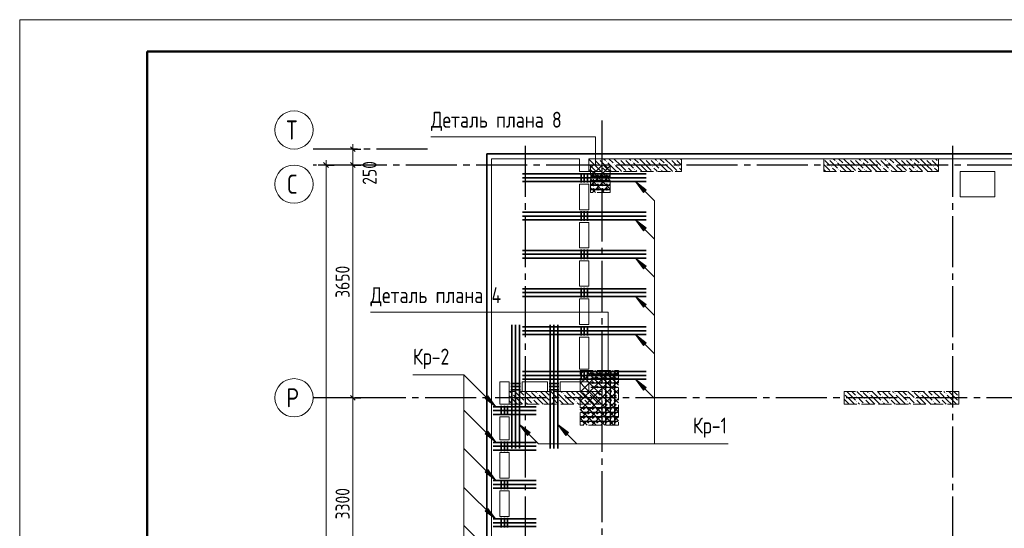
# Model space of a CAD drawing. Header units: millimetres. Extents: x 0 to 43617, y 0 to 59400.
# Tile 21 of 26: x 0 to 15434, y 51423 to 59400. Entities that reach past the tile are written whole.
import ezdxf

# ---------------------------------------------------------------- set-up
doc = ezdxf.new("R2010")
doc.units = ezdxf.units.MM
doc.linetypes.add('______2', pattern=[270, 200, -70])
doc.linetypes.add('______5', pattern=[1100, 800, -100, 100, -100])
for name, color, linetype, lineweight, true_color in [('S1 Стержни арматуры фон', 7, '______2', 13, 0xa0a0a0), ('Вспомогательная арматура', 7, 'Continuous', 18, 0x656565), ('Поперечная арматура', 7, 'Continuous', 18, 0x5a2814), ('Поперечное армирование AW фон', 7, '______2', 13, 0xa0a0a0)]:
    doc.layers.add(name, color=color, linetype=linetype, lineweight=lineweight, true_color=true_color)
for name, color, linetype, lineweight in [('Standard', 7, 'Continuous', 25), ('ЖБ Перекрытие верхний уровень', 7, 'Continuous', 35), ('ЖБ Пилон', 7, 'Continuous', 35), ('Оси', 40, '______5', 18), ('Позиционная метка номер позиции', 7, 'Continuous', 13), ('Примечания', 7, 'Continuous', 25)]:
    doc.layers.add(name, color=color, linetype=linetype, lineweight=lineweight)
doc.styles.add('GOST 2.304-81', font='txt')
doc.styles.add('ISOCPEUR', font='txt')

msp = doc.modelspace()

# ---------------------------------------------------------------- hatches: boundary and pattern name
at = {"layer": 'ЖБ Пилон', "linetype": 'Continuous', "lineweight": 18, "transparency": 33554687}
for points in [[(8924, 57137), (8927, 57133), (8924, 57130)], [(8994, 57213), (9001, 57220), (9007, 57213), (9001, 57207)], [(9074, 57213), (9081, 57220), (9087, 57213), (9081, 57207)], [(9194, 57173), (9201, 57180), (9207, 57173), (9201, 57167)], [(9314, 57133), (9321, 57140), (9327, 57133), (9321, 57127)], [(9394, 57213), (9401, 57220), (9407, 57213), (9401, 57207)], [(9474, 57213), (9481, 57220), (9487, 57213), (9481, 57207)], [(9594, 57173), (9601, 57180), (9607, 57173), (9601, 57167)], [(9714, 57133), (9721, 57140), (9727, 57133), (9721, 57127)], [(9794, 57213), (9801, 57220), (9807, 57213), (9801, 57207)], [(9874, 57213), (9881, 57220), (9887, 57213), (9881, 57207)], [(9994, 57173), (10001, 57180), (10007, 57173), (10001, 57167)], [(10114, 57133), (10121, 57140), (10127, 57133), (10121, 57127)], [(10194, 57213), (10201, 57220), (10207, 57213), (10201, 57207)], [(10274, 57213), (10281, 57220), (10287, 57213), (10281, 57207)], [(12604, 57217), (12607, 57213), (12604, 57210)], [(12674, 57213), (12681, 57220), (12687, 57213), (12681, 57207)], [(12794, 57173), (12801, 57180), (12807, 57173), (12801, 57167)], [(12914, 57133), (12921, 57140), (12927, 57133), (12921, 57127)], [(12994, 57213), (13001, 57220), (13007, 57213), (13001, 57207)], [(13074, 57213), (13081, 57220), (13087, 57213), (13081, 57207)], [(13194, 57173), (13201, 57180), (13207, 57173), (13201, 57167)], [(13314, 57133), (13321, 57140), (13327, 57133), (13321, 57127)], [(13394, 57213), (13401, 57220), (13407, 57213), (13401, 57207)], [(13474, 57213), (13481, 57220), (13487, 57213), (13481, 57207)], [(13594, 57173), (13601, 57180), (13607, 57173), (13601, 57167)], [(13714, 57133), (13721, 57140), (13727, 57133), (13721, 57127)], [(13794, 57213), (13801, 57220), (13807, 57213), (13801, 57207)], [(13874, 57213), (13881, 57220), (13887, 57213), (13881, 57207)], [(13994, 57173), (14001, 57180), (14007, 57173), (14001, 57167)], [(14114, 57133), (14121, 57140), (14127, 57133), (14121, 57127)], [(14194, 57213), (14201, 57220), (14207, 57213), (14201, 57207)], [(14274, 57213), (14281, 57220), (14287, 57213), (14281, 57207)], [(14394, 57173), (14401, 57180), (14404, 57177), (14404, 57170), (14401, 57167)], [(9114, 57093), (9121, 57100), (9127, 57093), (9121, 57087)], [(9234, 57053), (9241, 57060), (9247, 57053), (9241, 57047)], [(9514, 57093), (9521, 57100), (9527, 57093), (9521, 57087)], [(9634, 57053), (9641, 57060), (9647, 57053), (9641, 57047)], [(9914, 57093), (9921, 57100), (9927, 57093), (9921, 57087)], [(10034, 57053), (10041, 57060), (10047, 57053), (10041, 57047)], [(10314, 57093), (10321, 57100), (10327, 57093), (10321, 57087)], [(12714, 57093), (12721, 57100), (12727, 57093), (12721, 57087)], [(12834, 57053), (12841, 57060), (12847, 57053), (12841, 57047)], [(13114, 57093), (13121, 57100), (13127, 57093), (13121, 57087)], [(13234, 57053), (13241, 57060), (13247, 57053), (13241, 57047)], [(13514, 57093), (13521, 57100), (13527, 57093), (13521, 57087)], [(13634, 57053), (13641, 57060), (13647, 57053), (13641, 57047)], [(13914, 57093), (13921, 57100), (13927, 57093), (13921, 57087)], [(14034, 57053), (14041, 57060), (14047, 57053), (14041, 57047)], [(14314, 57093), (14321, 57100), (14327, 57093), (14321, 57087)], [(8004, 53570), (8001, 53567), (7998, 53570)], [(8404, 53570), (8401, 53567), (8398, 53570)], [(8804, 53570), (8801, 53567), (8798, 53570)], [(13204, 53570), (13201, 53567), (13198, 53570)], [(13604, 53570), (13601, 53567), (13598, 53570)], [(14004, 53570), (14001, 53567), (13998, 53570)], [(14404, 53570), (14401, 53567), (14398, 53570)], [(7714, 53533), (7721, 53540), (7727, 53533), (7721, 53527)], [(7914, 53493), (7921, 53500), (7927, 53493), (7921, 53487)], [(7914, 53413), (7921, 53420), (7927, 53413), (7921, 53407)], [(8034, 53453), (8041, 53460), (8047, 53453), (8041, 53447)], [(8114, 53533), (8121, 53540), (8127, 53533), (8121, 53527)], [(8314, 53493), (8321, 53500), (8327, 53493), (8321, 53487)], [(8314, 53413), (8321, 53420), (8327, 53413), (8321, 53407)], [(8434, 53453), (8441, 53460), (8447, 53453), (8441, 53447)], [(8514, 53533), (8521, 53540), (8527, 53533), (8521, 53527)], [(8714, 53493), (8721, 53500), (8727, 53493), (8721, 53487)], [(8714, 53413), (8721, 53420), (8727, 53413), (8721, 53407)], [(8834, 53453), (8841, 53460), (8847, 53453), (8841, 53447)], [(8914, 53533), (8921, 53540), (8927, 53533), (8921, 53527)], [(9114, 53493), (9121, 53500), (9124, 53497), (9124, 53490), (9121, 53487)], [(9114, 53413), (9121, 53420), (9124, 53417), (9124, 53410), (9121, 53407)], [(12924, 53537), (12927, 53533), (12924, 53530)], [(13114, 53493), (13121, 53500), (13127, 53493), (13121, 53487)], [(13114, 53413), (13121, 53420), (13127, 53413), (13121, 53407)], [(13234, 53453), (13241, 53460), (13247, 53453), (13241, 53447)], [(13314, 53533), (13321, 53540), (13327, 53533), (13321, 53527)], [(13514, 53493), (13521, 53500), (13527, 53493), (13521, 53487)], [(13514, 53413), (13521, 53420), (13527, 53413), (13521, 53407)], [(13634, 53453), (13641, 53460), (13647, 53453), (13641, 53447)], [(13714, 53533), (13721, 53540), (13727, 53533), (13721, 53527)], [(13914, 53493), (13921, 53500), (13927, 53493), (13921, 53487)], [(13914, 53413), (13921, 53420), (13927, 53413), (13921, 53407)], [(14034, 53453), (14041, 53460), (14047, 53453), (14041, 53447)], [(14114, 53533), (14121, 53540), (14127, 53533), (14121, 53527)], [(14314, 53493), (14321, 53500), (14327, 53493), (14321, 53487)], [(14314, 53413), (14321, 53420), (14327, 53413), (14321, 53407)], [(14434, 53453), (14441, 53460), (14447, 53453), (14441, 53447)], [(14514, 53533), (14521, 53540), (14527, 53533), (14521, 53527)], [(14714, 53493), (14721, 53500), (14724, 53497), (14724, 53490), (14721, 53487)], [(14714, 53413), (14721, 53420), (14724, 53417), (14724, 53410), (14721, 53407)], [(8034, 53373), (8041, 53380), (8047, 53373), (8044, 53370), (8038, 53370)], [(8434, 53373), (8441, 53380), (8447, 53373), (8444, 53370), (8438, 53370)], [(8834, 53373), (8841, 53380), (8847, 53373), (8844, 53370), (8838, 53370)], [(13234, 53373), (13241, 53380), (13247, 53373), (13244, 53370), (13238, 53370)], [(13634, 53373), (13641, 53380), (13647, 53373), (13644, 53370), (13638, 53370)], [(14034, 53373), (14041, 53380), (14047, 53373), (14044, 53370), (14038, 53370)], [(14434, 53373), (14441, 53380), (14447, 53373), (14444, 53370), (14438, 53370)]]:
    msp.add_hatch(color=7, dxfattribs=at).paths.add_polyline_path(points, flags=16)
at = {"layer": 'Позиционная метка номер позиции', "linetype": 'Continuous', "lineweight": 13, "transparency": 33554687}
for points in [[(9778, 56690), (9651, 56860), (9820, 56733)], [(9778, 56090), (9651, 56260), (9820, 56133)], [(9778, 55490), (9651, 55660), (9820, 55533)], [(9778, 54890), (9651, 55060), (9820, 54933)], [(9778, 54290), (9651, 54460), (9820, 54333)], [(9778, 53590), (9651, 53760), (9820, 53633)], [(9778, 53590), (9651, 53760), (9820, 53633)], [(7337, 53500), (7464, 53330), (7294, 53457)], [(7337, 52945), (7464, 52775), (7294, 52902)], [(7961, 52880), (7834, 53050), (8004, 52923)], [(7961, 52880), (7834, 53050), (8004, 52923)], [(8561, 52880), (8434, 53050), (8604, 52923)], [(7337, 52345), (7464, 52175), (7294, 52302)], [(7337, 51735), (7464, 51565), (7294, 51692)]]:
    msp.add_hatch(color=7, dxfattribs=at).paths.add_polyline_path(points, flags=16)

# ---------------------------------------------------------------- linework, layer by layer
at = {"layer": 'S1 Стержни арматуры фон', "color": 7, "linetype": 'Continuous', "lineweight": 35, "transparency": 33554687}
for p, q in [((7880, 56980), (9818, 56980)), ((7880, 56980), (9818, 56980)), ((7880, 56920), (9818, 56920)), ((7880, 56920), (9818, 56920)), ((7880, 56860), (9818, 56860)), ((7880, 56860), (9818, 56860)), ((7880, 56380), (9818, 56380)), ((7880, 56380), (9818, 56380)), ((7880, 56320), (9818, 56320)), ((7880, 56320), (9818, 56320)), ((7880, 56260), (9818, 56260)), ((7880, 56260), (9818, 56260)), ((7880, 55780), (9818, 55780)), ((7880, 55780), (9818, 55780)), ((7880, 55720), (9818, 55720)), ((7880, 55720), (9818, 55720)), ((7880, 55660), (9818, 55660)), ((7880, 55660), (9818, 55660)), ((7880, 55180), (9818, 55180)), ((7880, 55180), (9818, 55180)), ((7880, 55120), (9818, 55120)), ((7880, 55120), (9818, 55120)), ((7880, 55060), (9818, 55060)), ((7880, 55060), (9818, 55060)), ((7714, 54614), (7714, 52676)), ((7714, 54614), (7714, 52676)), ((7774, 54614), (7774, 52676)), ((7774, 54614), (7774, 52676)), ((7834, 54614), (7834, 52676)), ((7834, 54614), (7834, 52676)), ((7880, 54580), (9818, 54580)), ((7880, 54580), (9818, 54580)), ((7880, 54520), (9818, 54520)), ((7880, 54520), (9818, 54520)), ((8314, 54614), (8314, 52676)), ((8314, 54614), (8314, 52676)), ((8374, 54614), (8374, 52676)), ((8374, 54614), (8374, 52676)), ((8434, 54614), (8434, 52676)), ((8434, 54614), (8434, 52676)), ((7880, 54460), (9818, 54460)), ((7880, 54460), (9818, 54460)), ((7880, 53880), (9818, 53880)), ((7880, 53880), (9818, 53880)), ((7880, 53820), (9818, 53820)), ((7880, 53820), (9818, 53820)), ((7880, 53760), (9818, 53760)), ((7880, 53760), (9818, 53760)), ((7424, 53330), (8096, 53330)), ((7424, 53270), (8096, 53270)), ((7424, 53210), (8096, 53210)), ((7424, 52770), (8096, 52770)), ((7424, 52710), (8096, 52710)), ((7424, 52650), (8096, 52650)), ((7424, 52170), (8096, 52170)), ((7424, 52110), (8096, 52110)), ((7424, 52050), (8096, 52050)), ((7424, 51570), (8096, 51570)), ((7424, 51510), (8096, 51510)), ((7424, 51450), (8096, 51450))]:
    msp.add_line(p, q, dxfattribs=at)
at = {"layer": 'Standard', "color": 7, "linetype": 'Continuous', "lineweight": 13, "transparency": 33554687}
for p, q in [((5221, 57370), (5221, 57445)), ((5221, 57120), (5221, 57370)), ((4802, 57120), (4802, 57195)), ((5221, 53470), (5221, 57120)), ((5221, 50170), (5221, 53470))]:
    msp.add_line(p, q, dxfattribs=at)
at = {"layer": 'Standard', "color": 251, "linetype": 'Continuous', "lineweight": -3, "true_color": 0x656565, "transparency": 33554687}
for p, q in [((5221, 57370), (4700, 57370)), ((5221, 57370), (5096, 57370)), ((5221, 57370), (5346, 57370)), ((4802, 57120), (4677, 57120)), ((5221, 57120), (4700, 57120)), ((4802, 57120), (4927, 57120)), ((4802, 57120), (4802, 57120)), ((5221, 57120), (5096, 57120)), ((5221, 57120), (5346, 57120)), ((5221, 53470), (5096, 53470)), ((5221, 53470), (5346, 53470))]:
    msp.add_line(p, q, dxfattribs=at)
at = {"layer": 'Standard', "color": 7, "linetype": 'Continuous', "lineweight": 25, "transparency": 33554687}
for p, q in [((5258, 57333), (5183, 57408)), ((4839, 57083), (4764, 57158)), ((5258, 57083), (5183, 57158)), ((5258, 53433), (5183, 53508))]:
    msp.add_line(p, q, dxfattribs=at)
at = {"layer": 'Standard', "color": 7, "linetype": 'Continuous', "lineweight": 13, "transparency": 33554687}
msp.add_lwpolyline([(0, 0), (42000, 0), (42000, 59400), (0, 59400), (0, 0)], close=True, dxfattribs=at)
at = {"layer": 'Standard', "color": 7, "linetype": 'Continuous', "lineweight": 50, "transparency": 33554687}
msp.add_lwpolyline([(2000, 58900), (41500, 58900), (41500, 500), (2000, 500), (2000, 58900)], close=True, dxfattribs=at)
at = {"layer": 'Standard', "color": 254, "linetype": 'Continuous', "lineweight": 35, "true_color": 0xc4c4ff, "transparency": 33554687}
msp.add_lwpolyline([(7324, 10030), (33149, 10030), (33149, 57295), (7324, 57295), (7324, 10030)], dxfattribs=at)
at = {"layer": 'Standard', "color": 7, "linetype": 'Continuous', "lineweight": 13, "transparency": 33554687}
msp.add_lwpolyline([(4802, 10630), (4802, 33448), (4802, 33448), (4802, 57120)], dxfattribs=at)
at = {"layer": 'Standard', "color": 251, "linetype": 'Continuous', "lineweight": -3, "true_color": 0x656565, "transparency": 33554687}
msp.add_lwpolyline([(5221, 53470), (5204, 53470), (5204, 53470), (4700, 53470)], dxfattribs=at)
at = {"layer": 'Вспомогательная арматура', "color": 7, "linetype": 'Continuous', "lineweight": 25, "transparency": 33554687}
for p, q in [((9249, 56940), (8954, 56940)), ((9249, 56870), (8954, 56870)), ((9249, 56800), (8954, 56800)), ((9249, 56730), (8954, 56730)), ((9184, 53895), (9184, 53045)), ((9254, 53895), (9254, 53045)), ((9324, 53895), (9324, 53045)), ((9379, 53840), (8954, 53840)), ((9379, 53770), (8954, 53770)), ((9379, 53700), (8954, 53700)), ((9379, 53630), (8954, 53630)), ((9379, 53310), (8789, 53310)), ((9379, 53240), (8789, 53240)), ((9379, 53170), (8789, 53170)), ((9379, 53100), (8789, 53100))]:
    msp.add_line(p, q, dxfattribs=at)
at = {"layer": 'ЖБ Перекрытие верхний уровень', "color": 7, "linetype": 'Continuous', "lineweight": 18, "transparency": 33554687}
for p, q in [((8774, 57220), (7394, 57220)), ((7394, 57220), (7394, 33070)), ((8774, 57020), (8774, 57220)), ((22354, 57220), (8924, 57220)), ((8924, 57220), (8924, 57020)), ((8924, 57020), (8774, 57020)), ((15284, 57020), (14744, 57020)), ((14744, 57020), (14744, 56620)), ((15284, 56620), (15284, 57020)), ((8774, 56420), (8774, 56820)), ((8774, 56820), (8924, 56820)), ((8924, 56820), (8924, 56420)), ((14744, 56620), (15284, 56620)), ((8924, 56420), (8774, 56420)), ((8774, 55820), (8774, 56220)), ((8774, 56220), (8924, 56220)), ((8924, 56220), (8924, 55820)), ((8924, 55820), (8774, 55820)), ((8774, 55220), (8774, 55620)), ((8774, 55620), (8924, 55620)), ((8924, 55620), (8924, 55220)), ((8924, 55220), (8774, 55220)), ((8774, 54620), (8774, 55020)), ((8774, 55020), (8924, 55020)), ((8924, 55020), (8924, 54620)), ((8924, 54620), (8774, 54620)), ((8774, 53920), (8774, 54420)), ((8774, 54420), (8924, 54420)), ((8924, 54420), (8924, 53920)), ((8924, 53920), (8774, 53920)), ((7524, 53370), (7524, 53720)), ((7524, 53720), (7674, 53720)), ((7674, 53720), (7674, 53370)), ((7874, 53570), (7874, 53720)), ((7874, 53720), (8274, 53720)), ((8274, 53720), (8274, 53570)), ((8474, 53720), (8924, 53720)), ((8474, 53570), (8474, 53720)), ((8924, 53720), (8924, 53570)), ((8274, 53570), (7874, 53570)), ((8924, 53570), (8474, 53570)), ((7674, 53370), (7524, 53370)), ((7524, 52810), (7524, 53170)), ((7524, 53170), (7674, 53170)), ((7674, 53170), (7674, 52810)), ((7674, 52810), (7524, 52810)), ((7524, 52210), (7524, 52610)), ((7524, 52610), (7674, 52610)), ((7674, 52610), (7674, 52210)), ((7674, 52210), (7524, 52210)), ((7524, 51610), (7524, 52010)), ((7524, 52010), (7674, 52010)), ((7674, 52010), (7674, 51610)), ((7674, 51610), (7524, 51610))]:
    msp.add_line(p, q, dxfattribs=at)
at = {"layer": 'ЖБ Пилон', "color": 253, "linetype": '______2', "lineweight": 13, "true_color": 0xa0a0a0, "transparency": 33554687}
for p, q in [((10374, 57220), (8924, 57220)), ((8924, 57220), (8924, 57020)), ((10374, 57020), (10374, 57220)), ((14404, 57220), (12604, 57220)), ((12604, 57220), (12604, 57020)), ((14404, 57020), (14404, 57220)), ((8924, 57020), (10374, 57020)), ((12604, 57020), (14404, 57020)), ((9124, 53570), (7674, 53570)), ((7674, 53570), (7674, 53370)), ((9124, 53370), (9124, 53570)), ((14724, 53570), (12924, 53570)), ((12924, 53570), (12924, 53370)), ((14724, 53370), (14724, 53570)), ((7674, 53370), (9124, 53370)), ((12924, 53370), (14724, 53370))]:
    msp.add_line(p, q, dxfattribs=at)
at = {"layer": 'ЖБ Пилон', "color": 9, "linetype": 'Continuous', "lineweight": 18, "true_color": 0xc7c7c7, "transparency": 33554687}
for p, q in [((9021, 57113), (8924, 57210)), ((8941, 57113), (9021, 57033)), ((9021, 57193), (9101, 57113)), ((9021, 57113), (9101, 57033)), ((9101, 57193), (9221, 57073)), ((9154, 57220), (9181, 57193)), ((9341, 57033), (9221, 57153)), ((9234, 57220), (9301, 57153)), ((9421, 57113), (9314, 57220)), ((9341, 57113), (9421, 57033)), ((9421, 57193), (9501, 57113)), ((9421, 57113), (9501, 57033)), ((9501, 57193), (9621, 57073)), ((9554, 57220), (9581, 57193)), ((9741, 57033), (9621, 57153)), ((9634, 57220), (9701, 57153)), ((9821, 57113), (9714, 57220)), ((9741, 57113), (9821, 57033)), ((9821, 57193), (9901, 57113)), ((9821, 57113), (9901, 57033)), ((9901, 57193), (10021, 57073)), ((9954, 57220), (9981, 57193)), ((10141, 57033), (10021, 57153)), ((10034, 57220), (10101, 57153)), ((10221, 57113), (10114, 57220)), ((10141, 57113), (10221, 57033)), ((10221, 57193), (10301, 57113)), ((10221, 57113), (10301, 57033)), ((10301, 57193), (10374, 57120)), ((10354, 57220), (10374, 57200)), ((12621, 57113), (12604, 57130)), ((12621, 57193), (12701, 57113)), ((12621, 57113), (12701, 57033)), ((12701, 57193), (12821, 57073)), ((12754, 57220), (12781, 57193)), ((12941, 57033), (12821, 57153)), ((12834, 57220), (12901, 57153)), ((13021, 57113), (12914, 57220)), ((12941, 57113), (13021, 57033)), ((13021, 57193), (13101, 57113)), ((13021, 57113), (13101, 57033)), ((13101, 57193), (13221, 57073)), ((13154, 57220), (13181, 57193)), ((13341, 57033), (13221, 57153)), ((13234, 57220), (13301, 57153)), ((13421, 57113), (13314, 57220)), ((13341, 57113), (13421, 57033)), ((13421, 57193), (13501, 57113)), ((13421, 57113), (13501, 57033)), ((13501, 57193), (13621, 57073)), ((13554, 57220), (13581, 57193)), ((13741, 57033), (13621, 57153)), ((13634, 57220), (13701, 57153)), ((13821, 57113), (13714, 57220)), ((13741, 57113), (13821, 57033)), ((13821, 57193), (13901, 57113)), ((13821, 57113), (13901, 57033)), ((13901, 57193), (14021, 57073)), ((13954, 57220), (13981, 57193)), ((14141, 57033), (14021, 57153)), ((14034, 57220), (14101, 57153)), ((14221, 57113), (14114, 57220)), ((14141, 57113), (14221, 57033)), ((14221, 57193), (14301, 57113)), ((14221, 57113), (14301, 57033)), ((14301, 57193), (14404, 57090)), ((14354, 57220), (14381, 57193)), ((8941, 57033), (8924, 57050)), ((8941, 57033), (8954, 57020)), ((9021, 57033), (9034, 57020)), ((9181, 57033), (9141, 57073)), ((9194, 57020), (9181, 57033)), ((9261, 57033), (9274, 57020)), ((9341, 57033), (9354, 57020)), ((9421, 57033), (9434, 57020)), ((9581, 57033), (9541, 57073)), ((9594, 57020), (9581, 57033)), ((9661, 57033), (9674, 57020)), ((9741, 57033), (9754, 57020)), ((9821, 57033), (9834, 57020)), ((9981, 57033), (9941, 57073)), ((9994, 57020), (9981, 57033)), ((10061, 57033), (10074, 57020)), ((10141, 57033), (10154, 57020)), ((10221, 57033), (10234, 57020)), ((10374, 57040), (10341, 57073)), ((12604, 57050), (12621, 57033)), ((12621, 57033), (12634, 57020)), ((12781, 57033), (12741, 57073)), ((12794, 57020), (12781, 57033)), ((12861, 57033), (12874, 57020)), ((12941, 57033), (12954, 57020)), ((13021, 57033), (13034, 57020)), ((13181, 57033), (13141, 57073)), ((13194, 57020), (13181, 57033)), ((13261, 57033), (13274, 57020)), ((13341, 57033), (13354, 57020)), ((13421, 57033), (13434, 57020)), ((13581, 57033), (13541, 57073)), ((13594, 57020), (13581, 57033)), ((13661, 57033), (13674, 57020)), ((13741, 57033), (13754, 57020)), ((13821, 57033), (13834, 57020)), ((13981, 57033), (13941, 57073)), ((13994, 57020), (13981, 57033)), ((14061, 57033), (14074, 57020)), ((14141, 57033), (14154, 57020)), ((14221, 57033), (14234, 57020)), ((14381, 57033), (14341, 57073)), ((14394, 57020), (14381, 57033)), ((7684, 53570), (7701, 53553)), ((7821, 53513), (7764, 53570)), ((7844, 53570), (7901, 53513)), ((7924, 53570), (8021, 53473)), ((8084, 53570), (8101, 53553)), ((8221, 53513), (8164, 53570)), ((8244, 53570), (8301, 53513)), ((8324, 53570), (8421, 53473)), ((8484, 53570), (8501, 53553)), ((8621, 53513), (8564, 53570)), ((8644, 53570), (8701, 53513)), ((8724, 53570), (8821, 53473)), ((8884, 53570), (8901, 53553)), ((9021, 53513), (8964, 53570)), ((9044, 53570), (9101, 53513)), ((13021, 53513), (12964, 53570)), ((13044, 53570), (13101, 53513)), ((13124, 53570), (13221, 53473)), ((13284, 53570), (13301, 53553)), ((13421, 53513), (13364, 53570)), ((13444, 53570), (13501, 53513)), ((13524, 53570), (13621, 53473)), ((13684, 53570), (13701, 53553)), ((13821, 53513), (13764, 53570)), ((13844, 53570), (13901, 53513)), ((13924, 53570), (14021, 53473)), ((14084, 53570), (14101, 53553)), ((14221, 53513), (14164, 53570)), ((14244, 53570), (14301, 53513)), ((14324, 53570), (14421, 53473)), ((14484, 53570), (14501, 53553)), ((14621, 53513), (14564, 53570)), ((14644, 53570), (14701, 53513)), ((7741, 53433), (7674, 53500)), ((7674, 53420), (7724, 53370)), ((7741, 53513), (7821, 53433)), ((7741, 53433), (7804, 53370)), ((7821, 53513), (7901, 53433)), ((7821, 53433), (7884, 53370)), ((7981, 53433), (7941, 53473)), ((8021, 53393), (7981, 53433)), ((8141, 53433), (8021, 53553)), ((8061, 53433), (8124, 53370)), ((8141, 53513), (8221, 53433)), ((8141, 53433), (8204, 53370)), ((8221, 53513), (8301, 53433)), ((8221, 53433), (8284, 53370)), ((8381, 53433), (8341, 53473)), ((8421, 53393), (8381, 53433)), ((8541, 53433), (8421, 53553)), ((8461, 53433), (8524, 53370)), ((8541, 53513), (8621, 53433)), ((8541, 53433), (8604, 53370)), ((8621, 53513), (8701, 53433)), ((8621, 53433), (8684, 53370)), ((8781, 53433), (8741, 53473)), ((8821, 53393), (8781, 53433)), ((8941, 53433), (8821, 53553)), ((8861, 53433), (8924, 53370)), ((8941, 53513), (9021, 53433)), ((8941, 53433), (9004, 53370)), ((9021, 53513), (9101, 53433)), ((9021, 53433), (9084, 53370)), ((12941, 53433), (12924, 53450)), ((12941, 53513), (13021, 53433)), ((12941, 53433), (13004, 53370)), ((13021, 53513), (13101, 53433)), ((13021, 53433), (13084, 53370)), ((13181, 53433), (13141, 53473)), ((13221, 53393), (13181, 53433)), ((13341, 53433), (13221, 53553)), ((13261, 53433), (13324, 53370)), ((13341, 53513), (13421, 53433)), ((13341, 53433), (13404, 53370)), ((13421, 53513), (13501, 53433)), ((13421, 53433), (13484, 53370)), ((13581, 53433), (13541, 53473)), ((13621, 53393), (13581, 53433)), ((13741, 53433), (13621, 53553)), ((13661, 53433), (13724, 53370)), ((13741, 53513), (13821, 53433)), ((13741, 53433), (13804, 53370)), ((13821, 53513), (13901, 53433)), ((13821, 53433), (13884, 53370)), ((13981, 53433), (13941, 53473)), ((14021, 53393), (13981, 53433)), ((14141, 53433), (14021, 53553)), ((14061, 53433), (14124, 53370)), ((14141, 53513), (14221, 53433)), ((14141, 53433), (14204, 53370)), ((14221, 53513), (14301, 53433)), ((14221, 53433), (14284, 53370)), ((14381, 53433), (14341, 53473)), ((14421, 53393), (14381, 53433)), ((14541, 53433), (14421, 53553)), ((14461, 53433), (14524, 53370)), ((14541, 53513), (14621, 53433)), ((14541, 53433), (14604, 53370)), ((14621, 53513), (14701, 53433)), ((14621, 53433), (14684, 53370)), ((7941, 53393), (7964, 53370)), ((8341, 53393), (8364, 53370)), ((8741, 53393), (8764, 53370)), ((12924, 53370), (12924, 53370)), ((13141, 53393), (13164, 53370)), ((13541, 53393), (13564, 53370)), ((13941, 53393), (13964, 53370)), ((14341, 53393), (14364, 53370))]:
    msp.add_line(p, q, dxfattribs=at)
at = {"layer": 'Оси', "color": 8, "linetype": '______5', "lineweight": -3, "transparency": 33554687}
for p, q in [((9124, 57820), (9124, 7100)), ((7924, 57420), (7924, 7100)), ((14624, 57420), (14624, 7100)), ((6394, 57370), (4600, 57370)), ((23354, 57120), (4600, 57120)), ((22554, 53470), (4600, 53470))]:
    msp.add_line(p, q, dxfattribs=at)
at = {"layer": 'Оси', "color": 7, "linetype": 'Continuous', "lineweight": 13, "transparency": 33554687}
for centre in [(4300, 57670), (4300, 56820), (4300, 53470)]:
    msp.add_circle(centre, 300, dxfattribs=at)
at = {"layer": 'Позиционная метка номер позиции', "color": 7, "linetype": 'Continuous', "lineweight": 13, "transparency": 33554687}
for p, q in [((9651, 56860), (9651, 56860)), ((9651, 56860), (9651, 56860)), ((9651, 56860), (9651, 56860)), ((9651, 56860), (9820, 56733)), ((9778, 56690), (9651, 56860)), ((9820, 56733), (9778, 56690)), ((9799, 56712), (9810, 56701)), ((9651, 56260), (9951, 55960)), ((9651, 56260), (9651, 56260)), ((9651, 56260), (9651, 56260)), ((9651, 56260), (9651, 56260)), ((9651, 56260), (9820, 56133)), ((9778, 56090), (9651, 56260)), ((9820, 56133), (9778, 56090)), ((9799, 56112), (9810, 56101)), ((9651, 55660), (9951, 55360)), ((9651, 55660), (9651, 55660)), ((9651, 55660), (9651, 55660)), ((9651, 55660), (9651, 55660)), ((9651, 55660), (9820, 55533)), ((9778, 55490), (9651, 55660)), ((9820, 55533), (9778, 55490)), ((9799, 55512), (9810, 55501)), ((9651, 55060), (9951, 54760)), ((9651, 55060), (9651, 55060)), ((9651, 55060), (9651, 55060)), ((9651, 55060), (9651, 55060)), ((9651, 55060), (9820, 54933)), ((9778, 54890), (9651, 55060)), ((9820, 54933), (9778, 54890)), ((9799, 54912), (9810, 54901)), ((9651, 54460), (9951, 54160)), ((9651, 54460), (9651, 54460)), ((9651, 54460), (9651, 54460)), ((9651, 54460), (9651, 54460)), ((9651, 54460), (9820, 54333)), ((9778, 54290), (9651, 54460)), ((9820, 54333), (9778, 54290)), ((9799, 54312), (9810, 54301)), ((9651, 53760), (9651, 53760)), ((9651, 53760), (9651, 53760)), ((9651, 53760), (9651, 53760)), ((9651, 53760), (9820, 53633)), ((9778, 53590), (9651, 53760)), ((9651, 53760), (9951, 53460)), ((9651, 53760), (9651, 53760)), ((9651, 53760), (9651, 53760)), ((9651, 53760), (9651, 53760)), ((9651, 53760), (9820, 53633)), ((9778, 53590), (9651, 53760)), ((9820, 53633), (9778, 53590)), ((9820, 53633), (9778, 53590)), ((9799, 53612), (9810, 53601)), ((9799, 53612), (9810, 53601)), ((7294, 53457), (7337, 53500)), ((7464, 53330), (7294, 53457)), ((7316, 53479), (7305, 53489)), ((7337, 53500), (7464, 53330)), ((7464, 52775), (6964, 53275)), ((7464, 53330), (7464, 53330)), ((7464, 53330), (7464, 53330)), ((7464, 53330), (7464, 53330)), ((7294, 52902), (7337, 52945)), ((7337, 52945), (7464, 52775)), ((7834, 53050), (7834, 53050)), ((7834, 53050), (7834, 53050)), ((7834, 53050), (7834, 53050)), ((7834, 53050), (8004, 52923)), ((7961, 52880), (7834, 53050)), ((7834, 53050), (8134, 52750)), ((7834, 53050), (7834, 53050)), ((7834, 53050), (7834, 53050)), ((7834, 53050), (7834, 53050)), ((7834, 53050), (8004, 52923)), ((7961, 52880), (7834, 53050)), ((8434, 53050), (8734, 52750)), ((8434, 53050), (8434, 53050)), ((8434, 53050), (8434, 53050)), ((8434, 53050), (8434, 53050)), ((8434, 53050), (8604, 52923)), ((8561, 52880), (8434, 53050)), ((7464, 52775), (7294, 52902)), ((7316, 52924), (7305, 52934)), ((8004, 52923), (7961, 52880)), ((8004, 52923), (7961, 52880)), ((7982, 52902), (7993, 52891)), ((7982, 52902), (7993, 52891)), ((8604, 52923), (8561, 52880)), ((8582, 52902), (8593, 52891)), ((7464, 52175), (6964, 52675)), ((7464, 52775), (7464, 52775)), ((7464, 52775), (7464, 52775)), ((7464, 52775), (7464, 52775)), ((7294, 52302), (7337, 52345)), ((7316, 52324), (7305, 52334)), ((7337, 52345), (7464, 52175)), ((7464, 52175), (7294, 52302)), ((7464, 52175), (7464, 52175)), ((7464, 52175), (7464, 52175)), ((7464, 52175), (7464, 52175)), ((7464, 51565), (6964, 52065)), ((7294, 51692), (7337, 51735)), ((7316, 51714), (7305, 51724)), ((7337, 51735), (7464, 51565)), ((7464, 51565), (7294, 51692)), ((7464, 51565), (7464, 51565)), ((7464, 51565), (7464, 51565)), ((7464, 51565), (7464, 51565)), ((7464, 50965), (6964, 51465))]:
    msp.add_line(p, q, dxfattribs=at)
for points in [[(9651, 56860), (9951, 56560), (9951, 52750), (11104, 52750)], [(7464, 53330), (6964, 53830), (6164, 53830)], [(7464, 49810), (6964, 50310), (6964, 53830), (6164, 53830)], [(9651, 53760), (9951, 53460), (9951, 52750), (11104, 52750)], [(7834, 53050), (8134, 52750), (11104, 52750)]]:
    msp.add_lwpolyline(points, dxfattribs=at)
at = {"layer": 'Поперечная арматура', "color": 7, "linetype": 'Continuous', "lineweight": 50, "transparency": 33554687}
for centre in [(8994, 56950), (9064, 56950), (9134, 56950), (9204, 56950), (8994, 56880), (8994, 56810), (9064, 56880), (9064, 56810), (9134, 56880), (9134, 56810), (9204, 56880), (9204, 56810), (8994, 56740), (9064, 56740), (9134, 56740), (9204, 56740), (8984, 53850), (8984, 53780), (8984, 53710), (9054, 53850), (9054, 53780), (9054, 53710), (9124, 53850), (9124, 53780), (9124, 53710), (9194, 53850), (9194, 53780), (9194, 53710), (9264, 53850), (9264, 53780), (9264, 53710), (9334, 53850), (9334, 53780), (9334, 53710), (8984, 53640), (9054, 53640), (9124, 53640), (9194, 53640), (9194, 53570), (9264, 53640), (9264, 53570), (9334, 53640), (9334, 53570), (9194, 53500), (9194, 53430), (9264, 53500), (9264, 53430), (9334, 53500), (9334, 53430), (8844, 53300), (8914, 53300), (8984, 53300), (9054, 53300), (9124, 53300), (9194, 53360), (9194, 53300), (9264, 53360), (9264, 53300), (9334, 53360), (9334, 53300), (8844, 53230), (8844, 53160), (8844, 53090), (8914, 53230), (8914, 53160), (8914, 53090), (8984, 53230), (8984, 53160), (8984, 53090), (9054, 53230), (9054, 53160), (9054, 53090), (9124, 53230), (9124, 53160), (9124, 53090), (9194, 53230), (9194, 53160), (9194, 53090), (9264, 53230), (9264, 53160), (9264, 53090), (9334, 53230), (9334, 53160), (9334, 53090)]:
    msp.add_circle(centre, 5, dxfattribs=at)
at = {"layer": 'Поперечное армирование AW фон', "color": 7, "linetype": 'Continuous', "lineweight": 35, "transparency": 33554687}
for p, q in [((8799, 56995), (8799, 56845)), ((8849, 56995), (8849, 56845)), ((8899, 56995), (8899, 56845)), ((8799, 56395), (8799, 56245)), ((8849, 56395), (8849, 56245)), ((8899, 56395), (8899, 56245)), ((8799, 55795), (8799, 55645)), ((8849, 55795), (8849, 55645)), ((8899, 55795), (8899, 55645)), ((8799, 55195), (8799, 55045)), ((8849, 55195), (8849, 55045)), ((8899, 55195), (8899, 55045)), ((8799, 54595), (8799, 54445)), ((8849, 54595), (8849, 54445)), ((8899, 54595), (8899, 54445)), ((8799, 53895), (8799, 53745)), ((8849, 53895), (8849, 53745)), ((8899, 53895), (8899, 53745)), ((7699, 53695), (7849, 53695)), ((7699, 53645), (7849, 53645)), ((7699, 53595), (7849, 53595)), ((8299, 53695), (8449, 53695)), ((8299, 53645), (8449, 53645)), ((8299, 53595), (8449, 53595)), ((7549, 53195), (7549, 53345)), ((7599, 53195), (7599, 53345)), ((7649, 53195), (7649, 53345)), ((7549, 52635), (7549, 52785)), ((7599, 52635), (7599, 52785)), ((7649, 52635), (7649, 52785)), ((7549, 52035), (7549, 52185)), ((7599, 52035), (7599, 52185)), ((7649, 52035), (7649, 52185)), ((7549, 51435), (7549, 51585)), ((7599, 51435), (7599, 51585)), ((7649, 51435), (7649, 51585))]:
    msp.add_line(p, q, dxfattribs=at)
at = {"layer": 'Примечания', "color": 252, "linetype": 'Continuous', "lineweight": 13, "true_color": 0x8f8f8f, "transparency": 33554687}
for p, q in [((8949, 57081), (8988, 57120)), ((8949, 56941), (9128, 57120)), ((9014, 57120), (9254, 56880)), ((9154, 57120), (9254, 57020)), ((8949, 56801), (9254, 57106)), ((8949, 57045), (9254, 56740)), ((8978, 56690), (9254, 56966)), ((8949, 56905), (9164, 56690)), ((9118, 56690), (9254, 56826)), ((8949, 56765), (9024, 56690)), ((8784, 53836), (8848, 53900)), ((8784, 53696), (8988, 53900)), ((8861, 53633), (9128, 53900)), ((8874, 53900), (9141, 53633)), ((9001, 53633), (9268, 53900)), ((9014, 53900), (9281, 53633)), ((9141, 53633), (9384, 53876)), ((9154, 53900), (9384, 53670)), ((9294, 53900), (9384, 53810)), ((8784, 53850), (9001, 53633)), ((9281, 53633), (9384, 53736)), ((8784, 53710), (8861, 53633)), ((8784, 53556), (8861, 53633)), ((8784, 53416), (9001, 53633)), ((8784, 53276), (9141, 53633)), ((8784, 53136), (9281, 53633)), ((8784, 53570), (9314, 53040)), ((8828, 53040), (9384, 53596)), ((8861, 53633), (9384, 53110)), ((9001, 53633), (9384, 53250)), ((9141, 53633), (9384, 53390)), ((9281, 53633), (9384, 53530)), ((8784, 53430), (9174, 53040)), ((8968, 53040), (9384, 53456)), ((8784, 53290), (9034, 53040)), ((9108, 53040), (9384, 53316)), ((8784, 53150), (8894, 53040)), ((9248, 53040), (9384, 53176))]:
    msp.add_line(p, q, dxfattribs=at)
at = {"layer": 'Примечания', "color": 7, "linetype": '______2', "lineweight": 13, "transparency": 33554687}
for p, q in [((8949, 56690), (8949, 57120)), ((8949, 57120), (9254, 57120)), ((9254, 57120), (9254, 56690)), ((9254, 56690), (8949, 56690)), ((8784, 53040), (8784, 53900)), ((8784, 53900), (9384, 53900)), ((9384, 53900), (9384, 53040)), ((9384, 53040), (8784, 53040))]:
    msp.add_line(p, q, dxfattribs=at)
at = {"layer": 'Примечания', "color": 7, "linetype": 'Continuous', "lineweight": 13, "transparency": 33554687}
for points in [[(6447, 57562), (9027, 57562), (9027, 57120)], [(5499, 54812), (9223, 54812), (9223, 53900)]]:
    msp.add_lwpolyline(points, dxfattribs=at)

# ---------------------------------------------------------------- texts
at = {"layer": 'Standard', "color": 7, "linetype": 'Continuous', "lineweight": 25, "transparency": 33554687, "char_height": 220, "attachment_point": 7, "rotation": 90, "style": 'GOST 2.304-81'}
for s, insert, width in [('250', (5594, 56811), 516.39), ('3650', (5171, 55037), 641.48), ('3300', (5171, 51562), 641.48)]:
    msp.add_mtext(s, dxfattribs=dict(at, insert=insert, width=width))
at = {"layer": 'Standard', "color": 7, "linetype": 'Continuous', "lineweight": 25, "transparency": 33554687, "char_height": 250, "attachment_point": 7, "style": 'GOST 2.304-81'}
for s, insert, width in [('Кр-2', (6164, 53922), 728.95), ('Кр-1', (10554, 52842), 675.67)]:
    msp.add_mtext(s, dxfattribs=dict(at, insert=insert, width=width))
at = {"layer": 'Оси', "color": 7, "linetype": 'Continuous', "lineweight": 25, "transparency": 33554687, "char_height": 300, "attachment_point": 7, "style": 'ISOCPEUR'}
for s, insert, width in [('\\W0.80;Т', (4180, 57520), 359.83), ('\\W0.78;С', (4195, 56670), 326.41), ('\\W0.80;Р', (4180, 53320), 359.83)]:
    msp.add_mtext(s, dxfattribs=dict(at, insert=insert, width=width))
at = {"layer": 'Примечания', "color": 7, "linetype": 'Continuous', "lineweight": 25, "transparency": 33554687, "char_height": 250, "width": 2150.15, "attachment_point": 7, "style": 'GOST 2.304-81'}
for s, insert in [('Деталь\\~плана\\~8', (6447, 57654)), ('Деталь\\~плана\\~4', (5499, 54903))]:
    msp.add_mtext(s, dxfattribs=dict(at, insert=insert))

doc.saveas('drawing.dxf')
